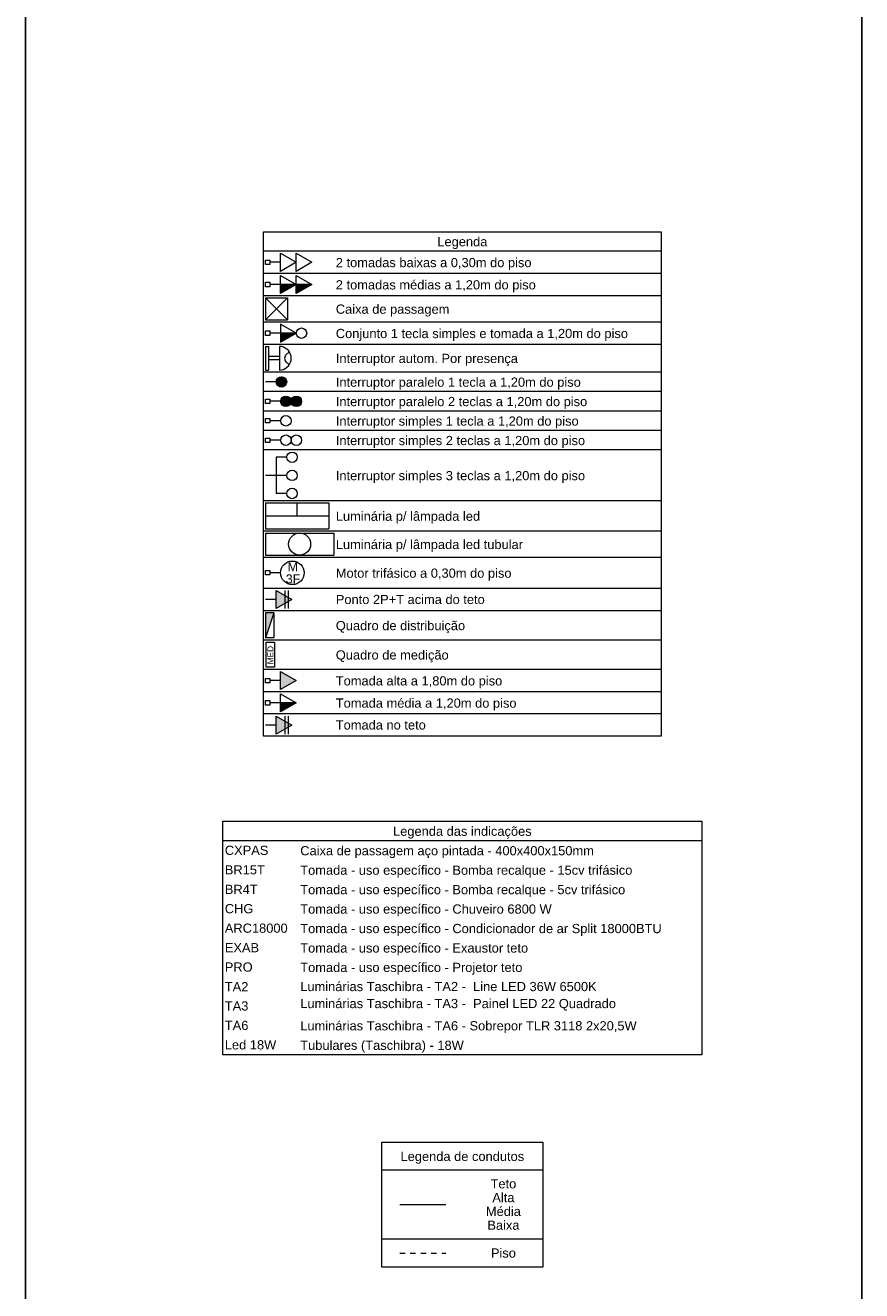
# Model space of a CAD drawing. Header units: millimetres. Extents: x 55082 to 85113, y -5867 to -946.
# Tile 58 of 77: x 71003 to 72003, y -4550 to -3037. Entities that reach past the tile are written whole.
import ezdxf

# ---------------------------------------------------------------- set-up
doc = ezdxf.new("R2010")
doc.units = ezdxf.units.MM
doc.header["$MEASUREMENT"] = 0
doc.linetypes.add('JIS_02_1.2', pattern=[0.25, 0.125, -0.125])
doc.layers.add('DI-Tabelas', color=7, linetype='Continuous', lineweight=5)
doc.layers.add('P-SIMBOL', color=5, linetype='Continuous', lineweight=20)
doc.layers.add('M-6', color=6, linetype='Continuous')
doc.styles.add('Arial', font='arial.ttf')

msp = doc.modelspace()

# ---------------------------------------------------------------- hatches: boundary and pattern name
at = {"layer": 'P-SIMBOL', "linetype": 'Continuous'}
for points in [[(71308, -3346.6), (71326.7, -3346.6), (71308, -3357.4)], [(71326.7, -3346.6), (71345.5, -3346.6), (71326.7, -3357.4)], [(71308, -3404.7), (71326.8, -3404.7), (71308, -3415.6)], [(71309, -3456.7), (71309, -3463), (71302.7, -3463), (71302.8, -3462), (71303.3, -3460.3), (71303.9, -3459.2), (71304.6, -3458.4), (71305.7, -3457.6), (71307, -3457), (71308.3, -3456.7), (71309, -3456.8)], [(71309, -3469.2), (71309, -3463), (71302.7, -3463), (71302.8, -3463.9), (71303.3, -3465.6), (71303.9, -3466.7), (71304.6, -3467.5), (71305.7, -3468.3), (71307, -3468.9), (71308.3, -3469.2), (71309, -3469.1)], [(71309, -3456.7), (71309, -3463), (71315.2, -3463), (71315.2, -3462), (71314.6, -3460.3), (71314, -3459.2), (71313.3, -3458.4), (71312.3, -3457.6), (71311, -3457), (71309.7, -3456.7), (71309, -3456.8)], [(71309, -3469.2), (71309, -3463), (71315.2, -3463), (71315.2, -3463.9), (71314.6, -3465.6), (71314, -3466.7), (71313.3, -3467.5), (71312.3, -3468.3), (71311, -3468.9), (71309.7, -3469.2), (71309, -3469.1)], [(71314.3, -3480), (71314.3, -3486.2), (71308, -3486.2), (71308.1, -3485.2), (71308.6, -3483.5), (71309.2, -3482.5), (71309.9, -3481.7), (71311, -3480.9), (71312.3, -3480.3), (71313.6, -3480), (71314.3, -3480)], [(71314.3, -3480), (71314.3, -3486.2), (71320.5, -3486.2), (71320.5, -3485.2), (71319.9, -3483.5), (71319.3, -3482.5), (71318.6, -3481.7), (71317.6, -3480.9), (71316.3, -3480.3), (71315, -3480), (71314.3, -3480)], [(71326.8, -3480), (71326.8, -3486.2), (71320.5, -3486.2), (71320.6, -3485.2), (71321.1, -3483.5), (71321.7, -3482.5), (71322.4, -3481.7), (71323.5, -3480.9), (71324.8, -3480.3), (71326.1, -3480), (71326.8, -3480)], [(71326.8, -3480), (71326.8, -3486.2), (71333, -3486.2), (71333, -3485.2), (71332.4, -3483.5), (71331.8, -3482.5), (71331.1, -3481.7), (71330.1, -3480.9), (71328.8, -3480.3), (71327.5, -3480), (71326.8, -3480)], [(71314.3, -3492.5), (71314.3, -3486.2), (71308, -3486.2), (71308.1, -3487.2), (71308.6, -3488.9), (71309.2, -3489.9), (71309.9, -3490.7), (71311, -3491.5), (71312.3, -3492.1), (71313.6, -3492.4), (71314.3, -3492.4)], [(71314.3, -3492.5), (71314.3, -3486.2), (71320.5, -3486.2), (71320.5, -3487.2), (71319.9, -3488.9), (71319.3, -3489.9), (71318.6, -3490.7), (71317.6, -3491.5), (71316.3, -3492.1), (71315, -3492.4), (71314.3, -3492.4)], [(71326.8, -3492.5), (71326.8, -3486.2), (71320.5, -3486.2), (71320.6, -3487.2), (71321.1, -3488.9), (71321.7, -3489.9), (71322.4, -3490.7), (71323.5, -3491.5), (71324.8, -3492.1), (71326.1, -3492.4), (71326.8, -3492.4)], [(71326.8, -3492.5), (71326.8, -3486.2), (71333, -3486.2), (71333, -3487.2), (71332.4, -3488.9), (71331.8, -3489.9), (71331.1, -3490.7), (71330.1, -3491.5), (71328.8, -3492.1), (71327.5, -3492.4), (71326.8, -3492.4)], [(71302.7, -3734.1), (71321.4, -3723.3), (71302.7, -3712.5)], [(71299.9, -3739.1), (71289.9, -3739.1), (71289.9, -3769.2)], [(71308, -3831), (71326.7, -3820.1), (71308, -3809.3)], [(71308, -3846.8), (71326.7, -3846.8), (71308, -3857.6)], [(71302.7, -3884.3), (71321.4, -3873.4), (71302.7, -3862.6)]]:
    msp.add_hatch(color=7, dxfattribs=at).paths.add_polyline_path(points)

# ---------------------------------------------------------------- linework, layer by layer
at = {"layer": 'DI-Tabelas'}
for p, q in [((71287.4, -3306.6), (71287.4, -3283.4)), ((71287.4, -3283.4), (71763.2, -3283.4)), ((71763.2, -3283.4), (71763.2, -3306.6)), ((71763.2, -3306.6), (71287.4, -3306.6)), ((71287.4, -3333.3), (71287.4, -3306.6)), ((71763.2, -3306.6), (71763.2, -3333.3)), ((71371.5, -3333.3), (71287.4, -3333.3)), ((71287.4, -3359.9), (71287.4, -3333.3)), ((71763.2, -3333.3), (71371.5, -3333.3)), ((71763.2, -3333.3), (71763.2, -3359.9)), ((71371.5, -3359.9), (71287.4, -3359.9)), ((71287.4, -3391.4), (71287.4, -3359.9)), ((71763.2, -3359.9), (71371.5, -3359.9)), ((71763.2, -3359.9), (71763.2, -3391.4)), ((71371.5, -3391.4), (71287.4, -3391.4)), ((71287.4, -3418.1), (71287.4, -3391.4)), ((71763.2, -3391.4), (71371.5, -3391.4)), ((71763.2, -3391.4), (71763.2, -3418.1)), ((71371.5, -3418.1), (71287.4, -3418.1)), ((71287.4, -3451.3), (71287.4, -3418.1)), ((71763.2, -3418.1), (71371.5, -3418.1)), ((71763.2, -3418.1), (71763.2, -3451.3)), ((71371.5, -3451.3), (71287.4, -3451.3)), ((71287.4, -3474.6), (71287.4, -3451.3)), ((71763.2, -3451.3), (71371.5, -3451.3)), ((71763.2, -3451.3), (71763.2, -3474.6)), ((71371.5, -3474.6), (71287.4, -3474.6)), ((71287.4, -3497.8), (71287.4, -3474.6)), ((71763.2, -3474.6), (71371.5, -3474.6)), ((71763.2, -3474.6), (71763.2, -3497.8)), ((71371.5, -3497.8), (71287.4, -3497.8)), ((71287.4, -3521.1), (71287.4, -3497.8)), ((71763.2, -3497.8), (71371.5, -3497.8)), ((71763.2, -3497.8), (71763.2, -3521.1)), ((71371.5, -3521.1), (71287.4, -3521.1)), ((71287.4, -3544.4), (71287.4, -3521.1)), ((71763.2, -3521.1), (71371.5, -3521.1)), ((71763.2, -3521.1), (71763.2, -3544.4)), ((71371.5, -3544.4), (71287.4, -3544.4)), ((71287.4, -3605.2), (71287.4, -3544.4)), ((71763.2, -3544.4), (71371.5, -3544.4)), ((71763.2, -3544.4), (71763.2, -3605.2)), ((71371.5, -3605.2), (71287.4, -3605.2)), ((71287.4, -3641.3), (71287.4, -3605.2)), ((71763.2, -3605.2), (71371.5, -3605.2)), ((71763.2, -3605.2), (71763.2, -3641.3)), ((71371.5, -3641.3), (71287.4, -3641.3)), ((71287.4, -3672.8), (71287.4, -3641.3)), ((71763.2, -3641.3), (71371.5, -3641.3)), ((71763.2, -3641.3), (71763.2, -3672.8)), ((71371.5, -3672.8), (71287.4, -3672.8)), ((71287.4, -3710), (71287.4, -3672.8)), ((71763.2, -3672.8), (71371.5, -3672.8)), ((71763.2, -3672.8), (71763.2, -3710)), ((71371.5, -3710), (71287.4, -3710)), ((71287.4, -3736.6), (71287.4, -3710)), ((71763.2, -3710), (71371.5, -3710)), ((71763.2, -3710), (71763.2, -3736.6)), ((71371.5, -3736.6), (71287.4, -3736.6)), ((71287.4, -3771.7), (71287.4, -3736.6)), ((71763.2, -3736.6), (71371.5, -3736.6)), ((71763.2, -3736.6), (71763.2, -3771.7)), ((71371.5, -3771.7), (71287.4, -3771.7)), ((71287.4, -3806.8), (71287.4, -3771.7)), ((71763.2, -3771.7), (71371.5, -3771.7)), ((71763.2, -3771.7), (71763.2, -3806.8)), ((71371.5, -3806.8), (71287.4, -3806.8)), ((71287.4, -3833.5), (71287.4, -3806.8)), ((71763.2, -3806.8), (71371.5, -3806.8)), ((71763.2, -3806.8), (71763.2, -3833.5)), ((71371.5, -3833.5), (71287.4, -3833.5)), ((71287.4, -3860.1), (71287.4, -3833.5)), ((71763.2, -3833.5), (71371.5, -3833.5)), ((71763.2, -3833.5), (71763.2, -3860.1)), ((71371.5, -3860.1), (71287.4, -3860.1)), ((71287.4, -3886.8), (71287.4, -3860.1)), ((71763.2, -3860.1), (71371.5, -3860.1)), ((71763.2, -3860.1), (71763.2, -3886.8)), ((71371.5, -3886.8), (71287.4, -3886.8)), ((71763.2, -3886.8), (71371.5, -3886.8)), ((71238.8, -4011.7), (71238.8, -3988.4)), ((71238.8, -3988.4), (71811.8, -3988.4)), ((71811.8, -3988.4), (71811.8, -4011.7)), ((71811.8, -4011.7), (71238.8, -4011.7)), ((71238.8, -4035), (71238.8, -4011.7)), ((71811.8, -4011.7), (71811.8, -4035)), ((71238.8, -4058.2), (71238.8, -4035)), ((71811.8, -4035), (71811.8, -4058.2)), ((71238.8, -4081.5), (71238.8, -4058.2)), ((71811.8, -4058.2), (71811.8, -4081.5)), ((71238.8, -4104.7), (71238.8, -4081.5)), ((71811.8, -4081.5), (71811.8, -4104.7)), ((71238.8, -4128), (71238.8, -4104.7)), ((71811.8, -4104.7), (71811.8, -4128)), ((71238.8, -4151.3), (71238.8, -4128)), ((71811.8, -4128), (71811.8, -4151.3)), ((71238.8, -4174.5), (71238.8, -4151.3)), ((71811.8, -4151.3), (71811.8, -4174.5)), ((71238.8, -4197.8), (71238.8, -4174.5)), ((71811.8, -4174.5), (71811.8, -4197.8)), ((71238.8, -4221), (71238.8, -4197.8)), ((71811.8, -4197.8), (71811.8, -4221)), ((71238.8, -4244.3), (71238.8, -4221)), ((71811.8, -4221), (71811.8, -4244.3)), ((71238.8, -4267.6), (71238.8, -4244.3)), ((71811.8, -4244.3), (71811.8, -4267.6)), ((71329, -4267.6), (71238.8, -4267.6)), ((71811.8, -4267.6), (71329, -4267.6)), ((71429, -4405.5), (71429, -4372.2)), ((71429, -4372.2), (71621.6, -4372.2)), ((71621.6, -4372.2), (71621.6, -4405.5)), ((71621.6, -4405.5), (71429, -4405.5)), ((71429, -4488.2), (71429, -4405.5)), ((71621.6, -4405.5), (71621.6, -4488.2)), ((71527.3, -4488.2), (71429, -4488.2)), ((71429, -4521.5), (71429, -4488.2)), ((71621.6, -4488.2), (71527.3, -4488.2)), ((71621.6, -4488.2), (71621.6, -4521.5)), ((71527.3, -4521.5), (71429, -4521.5)), ((71621.6, -4521.5), (71527.3, -4521.5))]:
    msp.add_line(p, q, dxfattribs=at)
at = {"layer": 'DI-Tabelas', "color": 7, "linetype": 'Continuous'}
msp.add_line((71450.6, -4446.9), (71505.6, -4446.9), dxfattribs=at)
at = {"layer": 'DI-Tabelas', "color": 7, "linetype": 'JIS_02_1.2', "ltscale": 50}
msp.add_line((71450.6, -4504.9), (71505.6, -4504.9), dxfattribs=at)
at = {"layer": 'M-6'}
for p, q in [((71002.8, -1745.9), (71002.8, -5866.1)), ((72002.8, -1745.9), (72002.8, -5866.1))]:
    msp.add_line(p, q, dxfattribs=at)
at = {"layer": 'P-SIMBOL', "color": 7}
for p, q in [((71308, -3309.1), (71326.7, -3319.9)), ((71308, -3330.8), (71308, -3309.1)), ((71326.8, -3309.1), (71345.5, -3319.9)), ((71326.8, -3330.8), (71326.8, -3309.1)), ((71289.9, -3317.3), (71295.2, -3317.3)), ((71289.9, -3322.6), (71289.9, -3317.3)), ((71295.2, -3322.6), (71289.9, -3322.6)), ((71295.2, -3317.3), (71295.2, -3322.6)), ((71308, -3319.9), (71295.2, -3319.9)), ((71326.7, -3319.9), (71308, -3330.8)), ((71345.5, -3319.9), (71326.8, -3330.8)), ((71289.9, -3343.9), (71295.2, -3343.9)), ((71289.9, -3349.2), (71289.9, -3343.9)), ((71295.2, -3343.9), (71295.2, -3349.2)), ((71308, -3335.8), (71326.7, -3346.6)), ((71308, -3357.4), (71308, -3335.8)), ((71326.7, -3335.8), (71345.5, -3346.6)), ((71326.7, -3357.4), (71326.7, -3335.8)), ((71295.2, -3349.2), (71289.9, -3349.2)), ((71308, -3346.6), (71295.2, -3346.6)), ((71326.7, -3346.6), (71308, -3346.6)), ((71326.7, -3346.6), (71308, -3357.4)), ((71345.5, -3346.6), (71326.7, -3346.6)), ((71345.5, -3346.6), (71326.7, -3357.4)), ((71289.9, -3362.4), (71316.4, -3362.4)), ((71289.9, -3362.4), (71289.9, -3388.9)), ((71289.9, -3362.4), (71316.4, -3388.9)), ((71316.4, -3362.4), (71289.9, -3388.9)), ((71316.4, -3362.4), (71316.4, -3388.9)), ((71289.9, -3388.9), (71316.4, -3388.9)), ((71289.9, -3407.4), (71289.9, -3402.1)), ((71289.9, -3402.1), (71295.2, -3402.1)), ((71295.2, -3402.1), (71295.2, -3407.4)), ((71308, -3404.7), (71295.2, -3404.7)), ((71326.8, -3404.7), (71308, -3393.9)), ((71308, -3393.9), (71308, -3415.6)), ((71326.8, -3404.7), (71308, -3404.7)), ((71308, -3415.6), (71326.8, -3404.7)), ((71295.2, -3407.4), (71289.9, -3407.4)), ((71289.9, -3420.6), (71289.9, -3448.8)), ((71289.9, -3420.6), (71293.7, -3420.6)), ((71293.7, -3420.6), (71293.7, -3448.8)), ((71306.6, -3432.8), (71293.7, -3432.8)), ((71306.6, -3420.6), (71306.6, -3448.8)), ((71289.9, -3448.8), (71293.7, -3448.8)), ((71306.6, -3436.6), (71293.7, -3436.6)), ((71302.7, -3463), (71289.9, -3463)), ((71309, -3456.7), (71309, -3469.2)), ((71314.3, -3480), (71314.3, -3492.5)), ((71326.8, -3480), (71326.8, -3492.5)), ((71289.9, -3483.6), (71295.2, -3483.6)), ((71289.9, -3488.9), (71289.9, -3483.6)), ((71295.2, -3488.9), (71289.9, -3488.9)), ((71295.2, -3483.6), (71295.2, -3488.9)), ((71308, -3486.2), (71295.2, -3486.2)), ((71289.9, -3512.1), (71289.9, -3506.8)), ((71289.9, -3506.8), (71295.2, -3506.8)), ((71295.2, -3506.8), (71295.2, -3512.1)), ((71308, -3509.5), (71295.2, -3509.5)), ((71295.2, -3512.1), (71289.9, -3512.1)), ((71289.9, -3530.1), (71295.2, -3530.1)), ((71289.9, -3535.4), (71289.9, -3530.1)), ((71295.2, -3535.4), (71289.9, -3535.4)), ((71295.2, -3530.1), (71295.2, -3535.4)), ((71308, -3532.7), (71295.2, -3532.7)), ((71315.5, -3553.1), (71302.7, -3553.1)), ((71302.7, -3553.1), (71302.7, -3596.4)), ((71302.7, -3574.8), (71289.9, -3574.8)), ((71315.5, -3574.8), (71302.7, -3574.8)), ((71315.5, -3596.4), (71302.7, -3596.4)), ((71289.9, -3607.7), (71289.9, -3638.8)), ((71289.9, -3607.7), (71365.7, -3607.7)), ((71327.8, -3623.2), (71327.8, -3607.7)), ((71365.7, -3607.7), (71365.7, -3638.8)), ((71289.9, -3623.2), (71365.7, -3623.2)), ((71289.9, -3638.8), (71365.7, -3638.8)), ((71289.9, -3643.8), (71371.5, -3643.8)), ((71289.9, -3643.8), (71289.9, -3670.3)), ((71371.5, -3643.8), (71371.5, -3670.3)), ((71289.9, -3670.3), (71371.5, -3670.3)), ((71289.9, -3688.6), (71295.2, -3688.6)), ((71289.9, -3693.9), (71289.9, -3688.6)), ((71295.2, -3688.6), (71295.2, -3693.9)), ((71308, -3691.3), (71295.2, -3691.3)), ((71295.2, -3693.9), (71289.9, -3693.9)), ((71302.7, -3734.1), (71302.7, -3712.5)), ((71302.7, -3712.5), (71321.4, -3723.3)), ((71313.5, -3734.1), (71313.5, -3712.5)), ((71317.6, -3734.1), (71317.6, -3712.5)), ((71302.7, -3723.3), (71289.9, -3723.3)), ((71321.4, -3723.3), (71302.7, -3734.1)), ((71299.9, -3739.1), (71289.9, -3739.1)), ((71289.9, -3739.1), (71289.9, -3769.2)), ((71299.9, -3739.1), (71289.9, -3769.2)), ((71299.9, -3739.1), (71299.9, -3769.2)), ((71299.9, -3769.2), (71289.9, -3769.2)), ((71308, -3831), (71308, -3809.3)), ((71308, -3809.3), (71326.7, -3820.1)), ((71289.9, -3822.8), (71289.9, -3817.5)), ((71289.9, -3817.5), (71295.2, -3817.5)), ((71295.2, -3822.8), (71289.9, -3822.8)), ((71295.2, -3817.5), (71295.2, -3822.8)), ((71308, -3820.1), (71295.2, -3820.1)), ((71326.7, -3820.1), (71308, -3831)), ((71308, -3836), (71326.7, -3846.8)), ((71308, -3857.6), (71308, -3836)), ((71289.9, -3849.4), (71289.9, -3844.1)), ((71289.9, -3844.1), (71295.2, -3844.1)), ((71295.2, -3849.4), (71289.9, -3849.4)), ((71295.2, -3844.1), (71295.2, -3849.4)), ((71308, -3846.8), (71295.2, -3846.8)), ((71326.7, -3846.8), (71308, -3846.8)), ((71326.7, -3846.8), (71308, -3857.6)), ((71302.7, -3873.4), (71289.9, -3873.4)), ((71302.7, -3884.3), (71302.7, -3862.6)), ((71302.7, -3862.6), (71321.4, -3873.4)), ((71321.4, -3873.4), (71302.7, -3884.3)), ((71313.5, -3884.3), (71313.5, -3862.6)), ((71317.6, -3884.3), (71317.6, -3862.6))]:
    msp.add_line(p, q, dxfattribs=at)
for points in [[(71306.6, -3448.8), (71309, -3448.6), (71311.4, -3448), (71313.6, -3446.9), (71315.6, -3445.5), (71317.4, -3443.8), (71318.8, -3441.8), (71319.8, -3439.5), (71320.5, -3437.1), (71320.7, -3434.7), (71320.5, -3432.2), (71319.8, -3429.9), (71318.8, -3427.6), (71317.4, -3425.6), (71315.6, -3423.9), (71313.6, -3422.5), (71311.4, -3421.4), (71309, -3420.8), (71306.6, -3420.6)], [(71319, -3427.9), (71317.9, -3428.1), (71316.9, -3428.5), (71315.9, -3429), (71315, -3429.7), (71314.3, -3430.5), (71313.7, -3431.4), (71313.2, -3432.5), (71312.9, -3433.5), (71312.8, -3434.6), (71312.9, -3435.7), (71313.2, -3436.8), (71313.6, -3437.9), (71314.2, -3438.8), (71314.9, -3439.6), (71315.8, -3440.3), (71316.8, -3440.9), (71317.8, -3441.2), (71318.9, -3441.4)], [(71290.7, -3774.2), (71300.7, -3774.2), (71300.7, -3804.3), (71290.7, -3804.3), (71290.7, -3774.2)]]:
    msp.add_lwpolyline(points, dxfattribs=at)
for centre, radius in [((71333, -3404.7), 6.25), ((71309, -3463), 6.25), ((71314.3, -3486.2), 6.25), ((71326.8, -3486.2), 6.25), ((71314.3, -3509.5), 6.25), ((71314.3, -3532.7), 6.25), ((71326.8, -3532.7), 6.25), ((71321.7, -3553.1), 6.25), ((71321.7, -3574.8), 6.25), ((71321.7, -3596.4), 6.25), ((71330.7, -3657), 13.2), ((71322.1, -3691.3), 14.1)]:
    msp.add_circle(centre, radius, dxfattribs=at)

# ---------------------------------------------------------------- texts
at = {"layer": 'DI-Tabelas', "char_height": 11, "line_spacing_factor": 0.6, "style": 'Arial'}
for s, insert, width, attachment_point in [('Legenda', (71525.3, -3304.1), 119.608, 8), ('2 tomadas baixas a 0,30m do piso', (71374, -3329.1), 468.037, 7), ('2 tomadas médias a 1,20m do piso', (71374, -3355.7), 478.265, 7), ('Caixa de passagem', (71374, -3384.8), 271.613, 7), ('Conjunto 1 tecla simples e tomada a 1,20m do piso', (71374, -3413.9), 698.601, 7), ('Interruptor autom. Por presença', (71374, -3443.8), 435.506, 7), ('Interruptor paralelo 1 tecla a 1,20m do piso', (71374, -3472.1), 585.817, 7), ('Interruptor paralelo 2 teclas a 1,20m do piso', (71374, -3495.3), 601.194, 7), ('Interruptor simples 1 tecla a 1,20m do piso', (71374, -3518.6), 580.686, 7), ('Interruptor simples 2 teclas a 1,20m do piso', (71374, -3541.9), 596.062, 7), ('Interruptor simples 3 teclas a 1,20m do piso', (71374, -3583.9), 596.062, 7), ('Luminária p/ lâmpada led', (71374, -3632.4), 345.008, 7), ('Luminária p/ lâmpada led tubular', (71374, -3666.2), 447.479, 7), ('Motor trifásico a 0,30m do piso', (71374, -3700.5), 420.13, 7), ('Ponto 2P+T acima do teto', (71374, -3728.8), 356.159, 7), ('Quadro de distribuição', (71374, -3763.3), 309.157, 7), ('Quadro de medição', (71374, -3798.4), 269.886, 7), ('Tomada alta a 1,80m do piso', (71374, -3829.3), 397.979, 7), ('Tomada média a 1,20m do piso', (71374, -3855.9), 432.136, 7), ('Tomada no teto', (71374, -3878.9), 215.221, 7), ('Legenda das indicações', (71525.3, -4009.2), 331.442, 8), ('CXPAS', (71241.3, -4028.8), 104.232, 7), ('Caixa de passagem aço pintada - 400x400x150mm', (71331.5, -4032.5), 702.072, 7), ('BR15T', (71241.3, -4052.1), 95.663, 7), ('Tomada - uso específico - Bomba recalque - 15cv trifásico', (71331.5, -4055.7), 794.197, 7), ('BR4T', (71241.3, -4075.4), 78.576, 7), ('Tomada - uso específico - Bomba recalque - 5cv trifásico', (71331.5, -4079), 777.11, 7), ('CHG', (71241.3, -4098.6), 68.314, 7), ('Tomada - uso específico - Chuveiro 6800 W', (71331.5, -4102.2), 601.194, 7), ('ARC18000', (71241.3, -4121.9), 150.345, 7), ('Tomada - uso específico - Condicionador de ar Split 18000BTU', (71331.5, -4125.5), 864.271, 7), ('EXAB', (71241.3, -4145.1), 82.03, 7), ('Tomada - uso específico - Exaustor teto', (71331.5, -4148.8), 544.852, 7), ('PRO', (71241.3, -4168.4), 66.62, 7), ('Tomada - uso específico - Projetor teto', (71331.5, -4172), 531.152, 7), ('Luminárias Taschibra - TA2 -  Line LED 36W 6500K', (71331.5, -4191.7), 708.796, 7), ('TA2', (71241.3, -4191.7), 56.375, 7), ('TA3', (71241.3, -4214.9), 56.375, 7), ('Luminárias Taschibra - TA3 -  Painel LED 22 Quadrado^M', (71331.5, -4214.9), 777.982, 7), ('TA6', (71241.3, -4238.2), 56.375, 7), ('Luminárias Taschibra - TA6 - Sobrepor TLR 3118 2x20,5W', (71331.5, -4241.8), 804.425, 7), ('Led 18W', (71241.3, -4261.4), 122.979, 7), ('Tubulares (Taschibra) - 18W', (71331.5, -4265.1), 391.053, 7), ('Legenda de condutos', (71525.3, -4398), 295.575, 8), ('Teto', (71574.4, -4427.6), 61.489, 8), ('Alta', (71574.4, -4444.1), 52.954, 8), ('Média', (71574.4, -4460.6), 83.691, 8), ('Baixa', (71574.4, -4477.1), 76.883, 8), ('Piso', (71574.4, -4510.4), 59.796, 8)]:
    msp.add_mtext(s, dxfattribs=dict(at, insert=insert, width=width, attachment_point=attachment_point))
at = {"layer": 'P-SIMBOL', "color": 7, "attachment_point": 7, "line_spacing_factor": 0.6, "style": 'Arial'}
for s, insert, char_height, width in [('M', (71316.4, -3689.4), 10.6, 24.651), ('3F', (71314.2, -3704), 10.59, 34.531)]:
    msp.add_mtext(s, dxfattribs=dict(at, insert=insert, char_height=char_height, width=width))
at = {"layer": 'P-SIMBOL', "color": 7, "insert": (71299.3, -3789.7), "char_height": 7.06, "width": 43.845, "attachment_point": 8, "rotation": 90.0002, "line_spacing_factor": 0.6, "style": 'Arial'}
msp.add_mtext('MED', dxfattribs=at)

doc.saveas('drawing.dxf')
